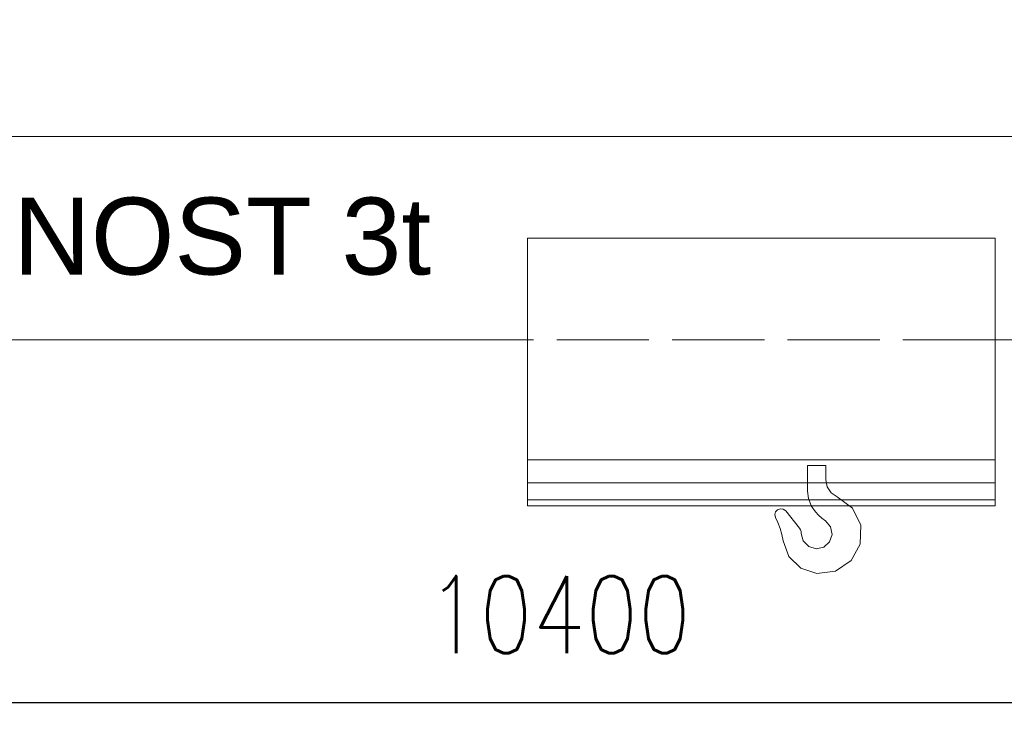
# Paper-space layout 'Layout1' of a CAD drawing. Extents: x -2 to 1033, y -36 to 596.
# Tile 32 of 86: x 209 to 241, y 419 to 442. Entities that reach past the tile are written whole.
import ezdxf

# ---------------------------------------------------------------- set-up
doc = ezdxf.new("R2010")
doc.units = 0
doc.linetypes.add('ACAD_ISO02W100', pattern=[15, 12, -3])
doc.layers.get('0').update_dxf_attribs({"linetype": 'CONTINUOUS'})
doc.layers.get('DEFPOINTS').update_dxf_attribs({"color": 132, "linetype": 'CONTINUOUS'})
doc.layers.add('SS_2.ET-HALA_TaO-MOULDSHOP-JD-JERAB_3t', color=9, linetype='CONTINUOUS', lineweight=13)
doc.layers.add('SS_KOTY', color=3, linetype='CONTINUOUS', lineweight=25)
doc.styles.add('ARIAL', font='arial.ttf')
doc.styles.add('ROMANS', font='romans.shx', dxfattribs={"width": 0.8})
doc.dimstyles.new('A-1_(2.5)_50AS', dxfattribs={"dimtxt": 2.5, "dimasz": 2, "dimexe": 1, "dimexo": 2, "dimgap": 0, "dimtad": 0, "dimdec": 1, "dimlfac": 50, "dimrnd": 1, "dimtxsty": 'ROMANS', "dimblk1": 'OBLIQUE', "dimblk2": 'OBLIQUE', "dimsah": 1, "dimcen": 2, "dimclrd": 256, "dimclre": 256, "dimclrt": 256, "dimadec": 1, "dimazin": 2, "dimtfac": 0.714286, "dimtdec": 1, "dimtmove": 0, "dimatfit": 3, "dimldrblk": 'OPEN', "dimfxl": 1, "dimtvp": 1.142857, "dimtfill": 1, "dimtolj": 1, "dimlwd": -1, "dimlwe": -1, "dimarcsym": 0})

# ---------------------------------------------------------------- blocks, each defined once
blk = doc.blocks.new('_Oblique')
at = {"color": 0, "linetype": 'ByBlock', "lineweight": -2}
blk.add_line((-0.5, -0.5), (0.5, 0.5), dxfattribs=at)
blk = doc.blocks.new('*D54')
at = {"layer": 'DEFPOINTS', "color": 0, "transparency": 16777216}
for p in [(122.689, 441.71, 27862.24), (330.689, 441.71, 27862.24), (330.689, 419.523)]:
    blk.add_point(p, dxfattribs=at)
at = {"layer": 'SS_KOTY', "transparency": 16777216}
for p, q in [((122.689, 439.71), (122.689, 418.523)), ((330.689, 439.71), (330.689, 418.523)), ((122.689, 419.523), (330.689, 419.523))]:
    blk.add_line(p, q, dxfattribs=at)
at = {"layer": 'SS_KOTY', "transparency": 16777216, "xscale": 2, "yscale": 2, "zscale": 2, "rotation": 180}
blk.add_blockref('_Oblique', (122.689, 419.523), dxfattribs=at)
at = {"layer": 'SS_KOTY', "transparency": 16777216, "xscale": 2, "yscale": 2, "zscale": 2}
blk.add_blockref('_Oblique', (330.689, 419.523), dxfattribs=at)
at = {"layer": 'SS_KOTY', "transparency": 16777216, "insert": (226.689, 422.38), "char_height": 2.5, "attachment_point": 5, "style": 'ROMANS', "bg_fill": 3, "box_fill_scale": 1.1, "bg_fill_color": 256, "bg_fill_true_color": 13158600, "bg_fill_transparency": 0}
blk.add_mtext('\\A1;10400', dxfattribs=at)
blk = doc.blocks.new('_OPEN')
at = {"color": 0, "linetype": 'ByBlock'}
for p, q in [((-1, 0.167), (0, 0)), ((0, 0), (-1, -0.167)), ((0, 0), (-1, 0))]:
    blk.add_line(p, q, dxfattribs=at)

psp = doc.layouts.get("Layout1")

# ---------------------------------------------------------------- dimensions: what is measured, and where the dimension line sits
at = {"layer": 'SS_KOTY'}
dim = psp.add_linear_dim(base=(330.6894, 419.5231), p1=(122.6894, 441.7103, 27862.24), p2=(330.6894, 441.7103, 27862.24), dimstyle='A-1_(2.5)_50AS', override={"dimtmove": 1}, dxfattribs=at)
dim.commit()
dim.dimension.update_dxf_attribs({"geometry": '*D54', "text_midpoint": (226.6894, 422.3802)})

# ---------------------------------------------------------------- next in the draw order: linework, layer by layer
at = {"layer": 'SS_2.ET-HALA_TaO-MOULDSHOP-JD-JERAB_3t', "color": 9, "linetype": 'Continuous', "ltscale": 0.25}
for p, q in [((124.2894, 437.9103), (329.0894, 437.9103)), ((240.868, 434.6103), (225.668, 434.6103)), ((225.668, 434.6103), (225.668, 427.4103)), ((240.868, 427.4103), (240.868, 434.6103)), ((225.668, 431.3103), (117.2894, 431.3103)), ((340.6894, 431.3103), (240.868, 431.3103)), ((240.868, 427.4103), (225.668, 427.4103)), ((225.668, 427.4103), (225.668, 426.6603)), ((240.868, 426.6603), (240.868, 427.4103)), ((240.868, 426.6603), (225.668, 426.6603)), ((225.668, 426.6603), (225.668, 426.1113)), ((240.868, 426.1113), (240.868, 426.6603)), ((225.668, 426.1113), (240.868, 426.1113)), ((225.668, 426.1113), (225.668, 425.9103)), ((240.868, 425.9103), (240.868, 426.1113)), ((225.668, 425.9103), (240.868, 425.9103)), ((233.7323, 425.7203), (233.7056, 425.6285)), ((233.7056, 425.6285), (233.7247, 425.5347)), ((233.7986, 425.7893), (233.7323, 425.7203)), ((233.8894, 425.8196), (233.7986, 425.7893)), ((233.9838, 425.8043), (233.8894, 425.8196)), ((234.0603, 425.7468), (233.9838, 425.8043)), ((234.5137, 425.1923), (234.0603, 425.7468)), ((234.893, 425.9103), (235.0272, 425.7199)), ((235.0272, 425.7199), (235.1296, 425.6149)), ((235.1296, 425.6149), (235.2395, 425.5177)), ((236.2279, 425.8411), (236.1347, 425.9103)), ((236.4979, 425.2887), (236.2279, 425.8411)), ((233.7247, 425.5347), (233.8008, 425.3737)), ((233.8008, 425.3737), (233.8796, 425.182)), ((235.2395, 425.5177), (235.3562, 425.4288)), ((235.3562, 425.4288), (235.5195, 425.2351)), ((236.4837, 424.674), (236.4979, 425.2887)), ((233.8796, 425.182), (233.9381, 424.9832)), ((233.9381, 424.9832), (233.9758, 424.7794)), ((234.5435, 425.1391), (234.5137, 425.1923)), ((234.5618, 425.0809), (234.5435, 425.1391)), ((234.568, 425.0202), (234.5618, 425.0809)), ((234.6322, 424.7752), (234.568, 425.0202)), ((235.5668, 424.9863), (235.4862, 424.7461)), ((235.5195, 425.2351), (235.5668, 424.9863)), ((233.9758, 424.7794), (234.1639, 424.2704)), ((234.8082, 424.593), (234.6322, 424.7752)), ((235.4862, 424.7461), (235.2981, 424.5763)), ((236.1887, 424.1345), (236.4837, 424.674)), ((235.051, 424.5205), (234.8082, 424.593)), ((235.2981, 424.5763), (235.051, 424.5205)), ((234.1639, 424.2704), (234.5535, 423.8926)), ((235.6788, 423.791), (236.1887, 424.1345)), ((234.5535, 423.8926), (235.068, 423.7202)), ((235.068, 423.7202), (235.6788, 423.791))]:
    psp.add_line(p, q, dxfattribs=at)
at = {"layer": 'SS_2.ET-HALA_TaO-MOULDSHOP-JD-JERAB_3t', "color": 9, "linetype": 'ACAD_ISO02W100', "ltscale": 0.25}
for p, q in [((240.868, 431.3103), (225.668, 431.3103)), ((235.368, 427.2202), (234.768, 427.2202)), ((234.768, 427.2202), (234.768, 426.3916)), ((235.368, 426.7603), (235.368, 427.2202)), ((235.4131, 426.5321), (235.368, 426.7603)), ((234.768, 426.3916), (234.798, 426.1485)), ((235.5417, 426.3381), (235.4131, 426.5321)), ((235.7343, 426.2077), (235.5417, 426.3381)), ((234.798, 426.1485), (234.8861, 425.9201)), ((234.8861, 425.9201), (234.893, 425.9103)), ((234.8861, 425.9201), (234.893, 425.9103)), ((236.2279, 425.8411), (235.7343, 426.2077))]:
    psp.add_line(p, q, dxfattribs=at)

# ---------------------------------------------------------------- next in the draw order: texts
at = {"layer": 'SS_2.ET-HALA_TaO-MOULDSHOP-JD-JERAB_3t', "color": 2, "ltscale": 0.25, "style": 'ARIAL'}
psp.add_text('JEŘÁB NOSNOST 3t', height=2.5, dxfattribs=at).set_placement((189.1621, 433.43))

doc.saveas('drawing.dxf')
